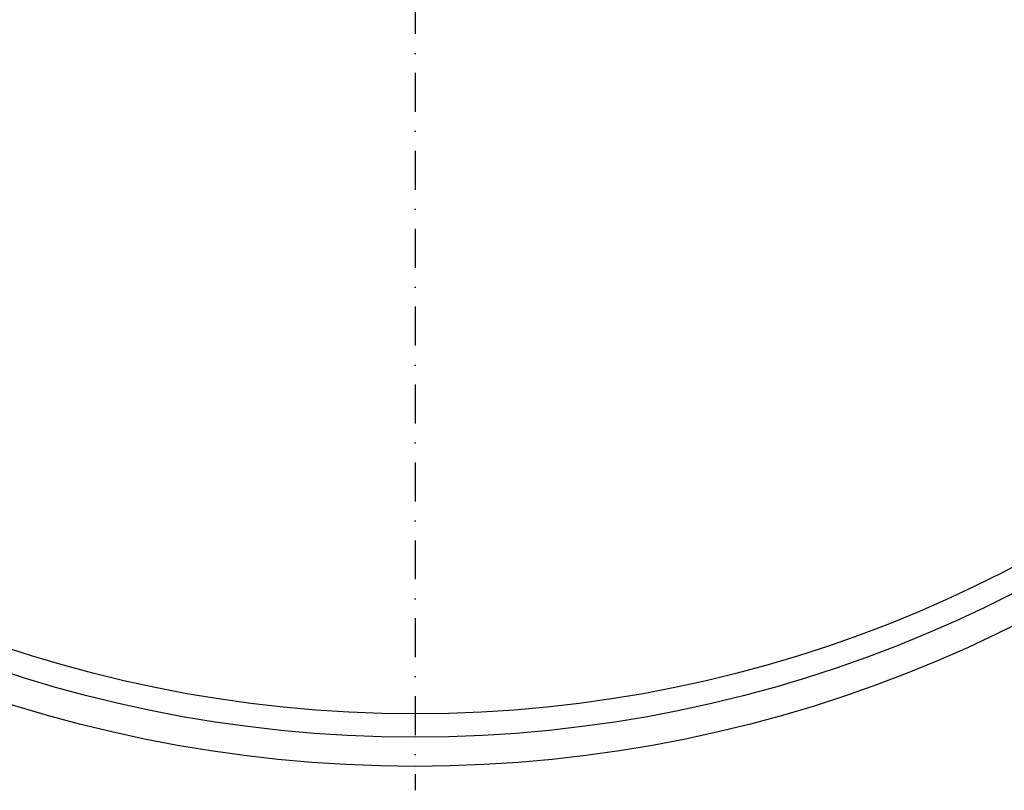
# Model space of a CAD drawing. Header units: millimetres. Extents: x -141570 to 63736, y -255381 to -136000.
# Tile 6 of 35: x -106350 to -105085, y -250208 to -249218. Entities that reach past the tile are written whole.
import ezdxf
from ezdxf.lldxf.tags import DXFTag

# ---------------------------------------------------------------- set-up
doc = ezdxf.new("R2010")
doc.units = ezdxf.units.MM
doc.linetypes.add('DASHDOT', pattern=[1, 0.5, -0.25, 0, -0.25])
doc.linetypes.add('DASHED', pattern=[0.75, 0.5, -0.25])
for name, color, linetype in [('4S', 7, 'Continuous'), ('AS-Koty', 7, 'Continuous'), ('AS-Nevid', 241, 'DASHED'), ('AS-Osy', 4, 'DASHDOT')]:
    doc.layers.add(name, color=color, linetype=linetype)
doc.styles.add('ROMANS', font='ic-romans.shx', dxfattribs={"width": 0.8})
tags = doc.linetypes.add('HIDDEN2', pattern=[4.7625, 3.175, -1.5875]).pattern_tags.tags
tags[6:7] = [DXFTag(74, 4), DXFTag(75, 0), DXFTag(340, '0'), DXFTag(46, 0.0), DXFTag(50, 0.0), DXFTag(44, 0.0), DXFTag(45, 0.0)]
tags[4:5] = [DXFTag(74, 4), DXFTag(75, 0), DXFTag(340, '0'), DXFTag(46, 0.0), DXFTag(50, 0.0), DXFTag(44, 0.0), DXFTag(45, 0.0)]
doc.dimstyles.new('K25', dxfattribs={"dimtxt": 50, "dimasz": 50, "dimexe": 20, "dimexo": 50, "dimgap": 20, "dimtad": 1, "dimdec": 0, "dimzin": 0, "dimtxsty": 'ROMANS', "dimblk": 'ARCHTICK', "dimcen": -40, "dimclrd": 4, "dimclre": 4, "dimclrt": 7, "dimadec": 0, "dimazin": 0, "dimtfac": 1, "dimtdec": 0, "dimtofl": 0, "dimtmove": 2, "dimatfit": 3, "dimldrblk": 'ARCHTICK', "dimfxl": 1, "dimtolj": 1, "dimarcsym": 0})

msp = doc.modelspace()

# ---------------------------------------------------------------- linework, layer by layer
at = {"layer": '4S'}
msp.add_circle((-105842.163, -248452.323), 1725, dxfattribs=at)
at = {"layer": 'AS-Nevid', "linetype": 'HIDDEN2', "ltscale": 100}
for radius in [1687.5, 1657.5]:
    msp.add_circle((-105842.163, -248452.323), radius, dxfattribs=at)
at = {"layer": 'AS-Osy', "ltscale": 100}
msp.add_line((-105842.163, -246683.694), (-105842.163, -250208.077), dxfattribs=at)

# ---------------------------------------------------------------- leaders
at = {"layer": 'AS-Koty'}
msp.add_leader([(-106248.358, -248955.33), (-107291.904, -249670.837)], dimstyle='K25', override={"dimgap": 20, "dimtad": 0}, dxfattribs=at)

doc.saveas('drawing.dxf')
